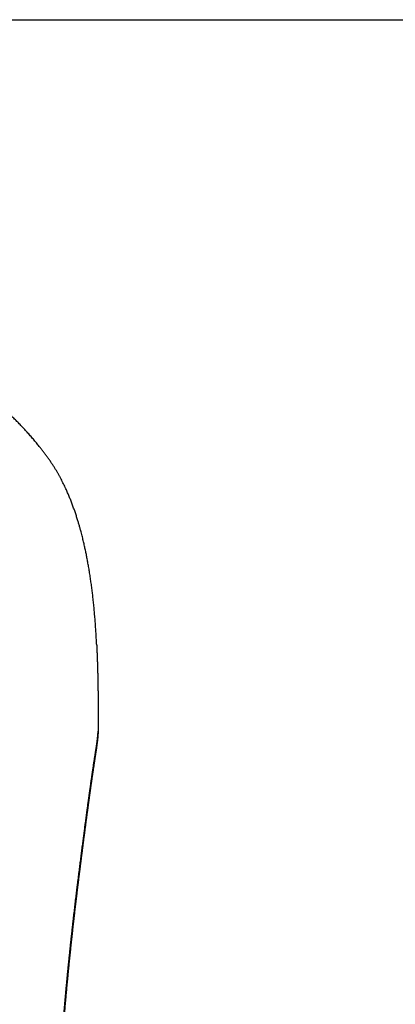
# Model space of a CAD drawing. Header units: millimetres. Extents: x 6161 to 8965, y -9035 to -5431.
# Tile 205 of 256: x 6975.79 to 6979.51, y -6578.54 to -6568.82. Entities that reach past the tile are written whole.
import ezdxf

# ---------------------------------------------------------------- set-up
doc = ezdxf.new("R2010")
doc.units = ezdxf.units.MM
doc.layers.add('Wyposazenie Wew - Urzadzenia Sanitarne', color=6, linetype='Continuous')
doc.layers.add('Ściany', color=7, linetype='Continuous')

# ---------------------------------------------------------------- blocks, each defined once
blk = doc.blocks.new('ORAS_ELECTRA')
blk.add_line((-2.7328, -1.0256), (-2.7328, -1.0252))
for points, knots in [([(-2.7182, -0.1668), (-2.7172, -0.147), (-2.7152, -0.1063), (-2.7117, -0.0469), (-2.7078, 0.0115), (-2.7036, 0.0679), (-2.699, 0.1243), (-2.6939, 0.1806), (-2.6883, 0.2369), (-2.6824, 0.2915), (-2.6762, 0.3443), (-2.6697, 0.3955), (-2.6627, 0.4466), (-2.6553, 0.4977), (-2.6473, 0.5486), (-2.6392, 0.5968), (-2.6311, 0.6423), (-2.6231, 0.6849), (-2.6146, 0.7275), (-2.6057, 0.77), (-2.5963, 0.8124), (-2.5859, 0.8571), (-2.5743, 0.904), (-2.5628, 0.9477), (-2.5523, 0.9857), (-2.5429, 1.0183), (-2.5325, 1.053), (-2.5209, 1.0898), (-2.5081, 1.1286), (-2.4948, 1.1673), (-2.4808, 1.2057), (-2.4663, 1.244), (-2.4512, 1.2817), (-2.4356, 1.3189), (-2.4213, 1.3513), (-2.4083, 1.3796), (-2.3969, 1.4036), (-2.3851, 1.4276), (-2.3729, 1.4516), (-2.3603, 1.4755), (-2.3474, 1.4993), (-2.334, 1.5228), (-2.3203, 1.5462), (-2.3052, 1.571), (-2.2886, 1.5972), (-2.2703, 1.6248), (-2.2513, 1.652), (-2.2319, 1.6788), (-2.2121, 1.7055), (-2.1921, 1.732), (-2.1719, 1.7583), (-2.1487, 1.7879), (-2.1224, 1.8204), (-2.0928, 1.8559), (-2.0627, 1.891), (-2.032, 1.9257), (-2.0008, 1.9598), (-1.9695, 1.993), (-1.9381, 2.0251), (-1.9068, 2.0562), (-1.875, 2.0868), (-1.8449, 2.1148), (-1.8168, 2.1402), (-1.7907, 2.1632), (-1.7642, 2.1858), (-1.7375, 2.2081), (-1.7104, 2.2301), (-1.6829, 2.2517), (-1.6552, 2.2729), (-1.6274, 2.2936), (-1.5994, 2.3137), (-1.5714, 2.3334), (-1.5432, 2.3526), (-1.5146, 2.3715), (-1.4857, 2.39), (-1.4549, 2.4091), (-1.4219, 2.4289), (-1.3868, 2.4491), (-1.3514, 2.4687), (-1.3156, 2.4877), (-1.2794, 2.5062), (-1.2429, 2.524), (-1.206, 2.5412), (-1.1713, 2.5568), (-1.1388, 2.5707), (-1.1085, 2.5832), (-1.078, 2.5953), (-1.0466, 2.6073), (-1.0143, 2.6191), (-0.981, 2.6307), (-0.9476, 2.6418), (-0.914, 2.6524), (-0.8774, 2.6635), (-0.8377, 2.6747), (-0.7949, 2.6861), (-0.752, 2.6968), (-0.7093, 2.7066), (-0.667, 2.7156), (-0.625, 2.7239), (-0.5829, 2.7315), (-0.5406, 2.7385), (-0.4982, 2.7449), (-0.4556, 2.7507), (-0.413, 2.756), (-0.3692, 2.7607), (-0.3242, 2.765), (-0.2781, 2.7687), (-0.2319, 2.7718), (-0.1856, 2.7743), (-0.1393, 2.7762), (-0.0929, 2.7775), (-0.0464, 2.7784), (-0.0155, 2.7785), (0, 2.7785)], [0, 0, 0, 0, 0.013173, 0.026968, 0.039452, 0.051937, 0.064422, 0.076914, 0.089407, 0.101899, 0.113285, 0.124672, 0.136058, 0.147455, 0.158851, 0.170247, 0.179829, 0.189411, 0.198992, 0.208583, 0.218175, 0.227766, 0.23898, 0.250194, 0.257677, 0.26516, 0.272643, 0.281669, 0.290696, 0.299723, 0.308767, 0.317812, 0.326856, 0.335668, 0.34448, 0.350363, 0.356246, 0.362128, 0.368095, 0.374062, 0.380028, 0.386007, 0.391986, 0.397965, 0.405267, 0.412569, 0.419883, 0.427198, 0.434531, 0.441864, 0.4492, 0.456536, 0.466738, 0.476941, 0.487144, 0.497369, 0.507594, 0.517819, 0.527563, 0.537306, 0.54706, 0.556814, 0.564498, 0.572181, 0.57987, 0.587559, 0.595265, 0.602971, 0.610683, 0.618395, 0.625946, 0.633498, 0.64105, 0.648615, 0.656181, 0.663746, 0.672684, 0.681623, 0.690563, 0.699501, 0.708481, 0.717462, 0.726443, 0.735423, 0.742659, 0.749896, 0.757138, 0.764379, 0.772158, 0.779938, 0.787719, 0.795499, 0.803277, 0.813049, 0.822822, 0.832595, 0.842367, 0.851817, 0.861268, 0.870718, 0.880168, 0.889651, 0.899134, 0.908618, 0.918101, 0.928321, 0.938541, 0.948768, 0.958996, 0.969244, 0.979492, 0.989746, 1, 1, 1, 1]), ([(-2.7182, -0.1668), (-2.7182, -0.1669), (-2.7183, -0.1674), (-2.7183, -0.1684), (-2.7184, -0.1699), (-2.7185, -0.1716), (-2.7185, -0.1734), (-2.7186, -0.1751), (-2.7187, -0.1766), (-2.7188, -0.178), (-2.7188, -0.1794), (-2.7189, -0.1809), (-2.719, -0.1822), (-2.719, -0.1835), (-2.7191, -0.1849), (-2.7192, -0.1864), (-2.7192, -0.1881), (-2.7193, -0.1901), (-2.7194, -0.192), (-2.7195, -0.1939), (-2.7196, -0.1957), (-2.7197, -0.1974), (-2.7197, -0.1989), (-2.7198, -0.2003), (-2.7199, -0.2018), (-2.7199, -0.2033), (-2.72, -0.2052), (-2.7201, -0.2073), (-2.7202, -0.2095), (-2.7203, -0.2117), (-2.7204, -0.2137), (-2.7205, -0.2155), (-2.7205, -0.217), (-2.7206, -0.2184), (-2.7206, -0.2196), (-2.7207, -0.221), (-2.7208, -0.2225), (-2.7208, -0.2242), (-2.7209, -0.2262), (-2.721, -0.2284), (-2.7211, -0.2307), (-2.7212, -0.2329), (-2.7213, -0.2347), (-2.7213, -0.2361), (-2.7214, -0.2373), (-2.7214, -0.2384), (-2.7215, -0.2395), (-2.7215, -0.2406), (-2.7216, -0.2418), (-2.7216, -0.243), (-2.7217, -0.2444), (-2.7218, -0.2459), (-2.7218, -0.2476), (-2.7219, -0.2495), (-2.722, -0.2514), (-2.722, -0.2532), (-2.7221, -0.2548), (-2.7222, -0.2561), (-2.7222, -0.2574), (-2.7223, -0.2587), (-2.7223, -0.26), (-2.7224, -0.2616), (-2.7225, -0.2633), (-2.7225, -0.2653), (-2.7226, -0.2674), (-2.7227, -0.2695), (-2.7228, -0.2714), (-2.7228, -0.2731), (-2.7229, -0.2747), (-2.723, -0.2761), (-2.723, -0.2774), (-2.7231, -0.2788), (-2.7231, -0.2804), (-2.7232, -0.2821), (-2.7233, -0.2841), (-2.7233, -0.2863), (-2.7234, -0.2886), (-2.7235, -0.2908), (-2.7236, -0.2929), (-2.7237, -0.2947), (-2.7237, -0.2962), (-2.7238, -0.2976), (-2.7238, -0.299), (-2.7239, -0.3004), (-2.7239, -0.3018), (-2.724, -0.3035), (-2.724, -0.3053), (-2.7241, -0.3072), (-2.7242, -0.3091), (-2.7242, -0.311), (-2.7243, -0.3127), (-2.7244, -0.3142), (-2.7244, -0.3155), (-2.7245, -0.3167), (-2.7245, -0.3179), (-2.7245, -0.3192), (-2.7246, -0.3205), (-2.7246, -0.3219), (-2.7247, -0.3236), (-2.7248, -0.3256), (-2.7248, -0.3277), (-2.7249, -0.3299), (-2.725, -0.3321), (-2.7251, -0.3341), (-2.7251, -0.3359), (-2.7252, -0.3375), (-2.7252, -0.339), (-2.7253, -0.3405), (-2.7253, -0.3422), (-2.7254, -0.3439), (-2.7254, -0.3459), (-2.7255, -0.3481), (-2.7256, -0.3505), (-2.7257, -0.3529), (-2.7257, -0.355), (-2.7258, -0.3567), (-2.7258, -0.358), (-2.7259, -0.3593), (-2.7259, -0.3605), (-2.726, -0.3617), (-2.726, -0.363), (-2.7261, -0.3645), (-2.7261, -0.3662), (-2.7262, -0.3681), (-2.7262, -0.3702), (-2.7263, -0.3723), (-2.7264, -0.3744), (-2.7264, -0.3763), (-2.7265, -0.3782), (-2.7265, -0.3798), (-2.7266, -0.3812), (-2.7266, -0.3825), (-2.7266, -0.3838), (-2.7267, -0.385), (-2.7267, -0.3864), (-2.7268, -0.3878), (-2.7268, -0.3894), (-2.7269, -0.3912), (-2.7269, -0.3932), (-2.727, -0.3954), (-2.7271, -0.3976), (-2.7271, -0.3998), (-2.7272, -0.4018), (-2.7272, -0.4036), (-2.7273, -0.4055), (-2.7273, -0.4075), (-2.7274, -0.4097), (-2.7275, -0.4119), (-2.7275, -0.414), (-2.7276, -0.416), (-2.7276, -0.418), (-2.7277, -0.42), (-2.7277, -0.4217), (-2.7278, -0.4231), (-2.7278, -0.4243), (-2.7278, -0.4254), (-2.7279, -0.4265), (-2.7279, -0.4277), (-2.7279, -0.4289), (-2.728, -0.4302), (-2.728, -0.4316), (-2.728, -0.4331), (-2.7281, -0.435), (-2.7282, -0.437), (-2.7282, -0.4392), (-2.7283, -0.4414), (-2.7283, -0.4435), (-2.7284, -0.4454), (-2.7284, -0.447), (-2.7284, -0.4484), (-2.7285, -0.4495), (-2.7285, -0.4505), (-2.7285, -0.4514), (-2.7285, -0.4524), (-2.7286, -0.4533), (-2.7286, -0.4543), (-2.7286, -0.4554), (-2.7287, -0.4567), (-2.7287, -0.4584), (-2.7287, -0.4605), (-2.7288, -0.4627), (-2.7289, -0.4651), (-2.7289, -0.4672), (-2.729, -0.4692), (-2.729, -0.4711), (-2.729, -0.4728), (-2.7291, -0.4743), (-2.7291, -0.4758), (-2.7291, -0.4772), (-2.7292, -0.4788), (-2.7292, -0.4805), (-2.7293, -0.4824), (-2.7293, -0.4846), (-2.7294, -0.4869), (-2.7294, -0.4893), (-2.7295, -0.4916), (-2.7295, -0.4938), (-2.7296, -0.4959), (-2.7296, -0.4978), (-2.7297, -0.4996), (-2.7297, -0.5012), (-2.7297, -0.5027), (-2.7298, -0.5043), (-2.7298, -0.5061), (-2.7298, -0.508), (-2.7299, -0.5101), (-2.7299, -0.5122), (-2.73, -0.5144), (-2.73, -0.5167), (-2.7301, -0.5189), (-2.7301, -0.5212), (-2.7302, -0.5233), (-2.7302, -0.5253), (-2.7302, -0.5274), (-2.7303, -0.5294), (-2.7303, -0.5314), (-2.7304, -0.5334), (-2.7304, -0.5357), (-2.7304, -0.5381), (-2.7305, -0.5404), (-2.7305, -0.5427), (-2.7306, -0.5449), (-2.7306, -0.547), (-2.7306, -0.549), (-2.7307, -0.5509), (-2.7307, -0.5529), (-2.7308, -0.5549), (-2.7308, -0.557), (-2.7308, -0.5594), (-2.7309, -0.5622), (-2.7309, -0.565), (-2.731, -0.5677), (-2.731, -0.5702), (-2.7311, -0.5724), (-2.7311, -0.5743), (-2.7311, -0.576), (-2.7312, -0.5776), (-2.7312, -0.5792), (-2.7312, -0.5806), (-2.7312, -0.5818), (-2.7312, -0.583), (-2.7313, -0.5843), (-2.7313, -0.5859), (-2.7313, -0.5877), (-2.7313, -0.5896), (-2.7314, -0.5918), (-2.7314, -0.594), (-2.7315, -0.5963), (-2.7315, -0.5984), (-2.7315, -0.6001), (-2.7315, -0.6017), (-2.7316, -0.6031), (-2.7316, -0.6045), (-2.7316, -0.6059), (-2.7316, -0.6073), (-2.7316, -0.6088), (-2.7317, -0.6106), (-2.7317, -0.6128), (-2.7317, -0.6152), (-2.7318, -0.6178), (-2.7318, -0.6203), (-2.7318, -0.6226), (-2.7319, -0.6245), (-2.7319, -0.6261), (-2.7319, -0.6275), (-2.7319, -0.6287), (-2.7319, -0.63), (-2.732, -0.6315), (-2.732, -0.6332), (-2.732, -0.6349), (-2.732, -0.6367), (-2.732, -0.6386), (-2.7321, -0.6407), (-2.7321, -0.643), (-2.7321, -0.6455), (-2.7322, -0.648), (-2.7322, -0.6505), (-2.7322, -0.653), (-2.7323, -0.6554), (-2.7323, -0.6577), (-2.7323, -0.6597), (-2.7323, -0.6617), (-2.7323, -0.6633), (-2.7324, -0.6647), (-2.7324, -0.666), (-2.7324, -0.6674), (-2.7324, -0.6692), (-2.7324, -0.6712), (-2.7325, -0.6735), (-2.7325, -0.6759), (-2.7325, -0.6783), (-2.7325, -0.6806), (-2.7326, -0.6828), (-2.7326, -0.6846), (-2.7326, -0.6862), (-2.7326, -0.6875), (-2.7326, -0.6888), (-2.7326, -0.69), (-2.7326, -0.6914), (-2.7327, -0.693), (-2.7327, -0.6949), (-2.7327, -0.6969), (-2.7327, -0.6992), (-2.7327, -0.7018), (-2.7328, -0.7045), (-2.7328, -0.7074), (-2.7328, -0.7102), (-2.7328, -0.7129), (-2.7328, -0.7153), (-2.7329, -0.7175), (-2.7329, -0.7195), (-2.7329, -0.7213), (-2.7329, -0.723), (-2.7329, -0.7248), (-2.7329, -0.7266), (-2.7329, -0.7286), (-2.733, -0.7309), (-2.733, -0.7335), (-2.733, -0.7364), (-2.733, -0.7393), (-2.733, -0.7422), (-2.7331, -0.745), (-2.7331, -0.7475), (-2.7331, -0.7497), (-2.7331, -0.7517), (-2.7331, -0.7536), (-2.7331, -0.7554), (-2.7331, -0.7571), (-2.7331, -0.7588), (-2.7332, -0.7604), (-2.7332, -0.7621), (-2.7332, -0.7641), (-2.7332, -0.7662), (-2.7332, -0.7687), (-2.7332, -0.7715), (-2.7332, -0.7745), (-2.7332, -0.7773), (-2.7333, -0.7799), (-2.7333, -0.7822), (-2.7333, -0.7844), (-2.7333, -0.7862), (-2.7333, -0.7879), (-2.7333, -0.7895), (-2.7333, -0.7911), (-2.7333, -0.7927), (-2.7333, -0.7944), (-2.7333, -0.7964), (-2.7333, -0.7986), (-2.7333, -0.8013), (-2.7333, -0.8043), (-2.7334, -0.8076), (-2.7334, -0.8108), (-2.7334, -0.8138), (-2.7334, -0.8164), (-2.7334, -0.8187), (-2.7334, -0.8207), (-2.7334, -0.8226), (-2.7334, -0.8244), (-2.7334, -0.8262), (-2.7334, -0.8281), (-2.7334, -0.8302), (-2.7334, -0.8325), (-2.7334, -0.8351), (-2.7334, -0.8379), (-2.7334, -0.8409), (-2.7334, -0.8439), (-2.7334, -0.8468), (-2.7334, -0.8496), (-2.7334, -0.8521), (-2.7334, -0.8546), (-2.7334, -0.8572), (-2.7334, -0.8598), (-2.7334, -0.8625), (-2.7334, -0.8653), (-2.7334, -0.8684), (-2.7334, -0.8717), (-2.7334, -0.8753), (-2.7334, -0.879), (-2.7334, -0.8825), (-2.7334, -0.8858), (-2.7334, -0.8888), (-2.7334, -0.8916), (-2.7334, -0.8942), (-2.7334, -0.8966), (-2.7334, -0.8988), (-2.7334, -0.901), (-2.7334, -0.9031), (-2.7334, -0.9053), (-2.7334, -0.9078), (-2.7334, -0.9106), (-2.7334, -0.9137), (-2.7334, -0.9169), (-2.7333, -0.9203), (-2.7333, -0.9238), (-2.7333, -0.9268), (-2.7333, -0.9295), (-2.7333, -0.9315), (-2.7333, -0.9334), (-2.7333, -0.935), (-2.7333, -0.9368), (-2.7333, -0.9387), (-2.7333, -0.9407), (-2.7333, -0.9428), (-2.7333, -0.945), (-2.7333, -0.9474), (-2.7332, -0.9501), (-2.7332, -0.9539), (-2.7332, -0.9588), (-2.7332, -0.9645), (-2.7331, -0.9697), (-2.7331, -0.9742), (-2.7331, -0.9779), (-2.7331, -0.9814), (-2.7331, -0.9844), (-2.733, -0.9871), (-2.733, -0.9896), (-2.733, -0.9924), (-2.733, -0.9957), (-2.733, -0.9995), (-2.7329, -1.0038), (-2.7329, -1.0082), (-2.7329, -1.0122), (-2.7328, -1.0159), (-2.7328, -1.0193), (-2.7328, -1.0224), (-2.7328, -1.0243), (-2.7328, -1.0252)], [0, 0, 0, 0, 0.000152, 0.001738, 0.003576, 0.005666, 0.007918, 0.00995, 0.011718, 0.013224, 0.015073, 0.016792, 0.018381, 0.019883, 0.021398, 0.023208, 0.025315, 0.027713, 0.030083, 0.032236, 0.034497, 0.036532, 0.038367, 0.040001, 0.041569, 0.043442, 0.045661, 0.048226, 0.05092, 0.053547, 0.056073, 0.058129, 0.059941, 0.061508, 0.062923, 0.064514, 0.066308, 0.068307, 0.070736, 0.073389, 0.076249, 0.078895, 0.081142, 0.082711, 0.084022, 0.085305, 0.086622, 0.087973, 0.089358, 0.090788, 0.092416, 0.094242, 0.096266, 0.098439, 0.100952, 0.103103, 0.104892, 0.106433, 0.107972, 0.109489, 0.111017, 0.112811, 0.115009, 0.117311, 0.119904, 0.122388, 0.124644, 0.126679, 0.128538, 0.130228, 0.13175, 0.133343, 0.135164, 0.137275, 0.139677, 0.1423, 0.144999, 0.147776, 0.150272, 0.152407, 0.154212, 0.155774, 0.157369, 0.159006, 0.160692, 0.162616, 0.164861, 0.167089, 0.169508, 0.171747, 0.17374, 0.175484, 0.176999, 0.178446, 0.179868, 0.181329, 0.182788, 0.184495, 0.186511, 0.188837, 0.191423, 0.194109, 0.196725, 0.199178, 0.201343, 0.20322, 0.204818, 0.206658, 0.20859, 0.210615, 0.212878, 0.215501, 0.218487, 0.221519, 0.224132, 0.225888, 0.227404, 0.228872, 0.230338, 0.231826, 0.233338, 0.235075, 0.23708, 0.239351, 0.241808, 0.244292, 0.246771, 0.249173, 0.25136, 0.253272, 0.25491, 0.256375, 0.257859, 0.259367, 0.2609, 0.262551, 0.264461, 0.266631, 0.269061, 0.271515, 0.274401, 0.276915, 0.279135, 0.281384, 0.283507, 0.285739, 0.288394, 0.291471, 0.293613, 0.295927, 0.298407, 0.300749, 0.302771, 0.304473, 0.305854, 0.306991, 0.308408, 0.309834, 0.311271, 0.312717, 0.314335, 0.316156, 0.318315, 0.320809, 0.323423, 0.325999, 0.328474, 0.330699, 0.332623, 0.334245, 0.335452, 0.336602, 0.337749, 0.338892, 0.340032, 0.341168, 0.342344, 0.343812, 0.345852, 0.34831, 0.351141, 0.353866, 0.35647, 0.358824, 0.360953, 0.362985, 0.36476, 0.36644, 0.368164, 0.369931, 0.371892, 0.374145, 0.37672, 0.379603, 0.382414, 0.384977, 0.387677, 0.390132, 0.392429, 0.394572, 0.396302, 0.398103, 0.399976, 0.401971, 0.404214, 0.406663, 0.409347, 0.411955, 0.414337, 0.417242, 0.419852, 0.422308, 0.424631, 0.427032, 0.429568, 0.431702, 0.434105, 0.436783, 0.439698, 0.442463, 0.444979, 0.447674, 0.450156, 0.452488, 0.454694, 0.456947, 0.459238, 0.461684, 0.464524, 0.467778, 0.471245, 0.474425, 0.477309, 0.479887, 0.482153, 0.484091, 0.485962, 0.487835, 0.489709, 0.490801, 0.492111, 0.493684, 0.495522, 0.497624, 0.499948, 0.502219, 0.505177, 0.507911, 0.510295, 0.512314, 0.514088, 0.515695, 0.517301, 0.518908, 0.520514, 0.522268, 0.52435, 0.526855, 0.529767, 0.532845, 0.536016, 0.53857, 0.540789, 0.542671, 0.544217, 0.545506, 0.54678, 0.548781, 0.550785, 0.552842, 0.554821, 0.55703, 0.559468, 0.562132, 0.565022, 0.568099, 0.57101, 0.573675, 0.576681, 0.579354, 0.581706, 0.583881, 0.586064, 0.587479, 0.588898, 0.590496, 0.592482, 0.594855, 0.597562, 0.600409, 0.603231, 0.606004, 0.608531, 0.610685, 0.612468, 0.613931, 0.615355, 0.616779, 0.618203, 0.620197, 0.622313, 0.624701, 0.627364, 0.630321, 0.633519, 0.63696, 0.640262, 0.64334, 0.646223, 0.648774, 0.650988, 0.653006, 0.655025, 0.657009, 0.659013, 0.66131, 0.663994, 0.667097, 0.670392, 0.673855, 0.677326, 0.680484, 0.683321, 0.685883, 0.688201, 0.690295, 0.692341, 0.694388, 0.696436, 0.698119, 0.700073, 0.702308, 0.704817, 0.707451, 0.710901, 0.714438, 0.717759, 0.72074, 0.723401, 0.725836, 0.728058, 0.72988, 0.731699, 0.733519, 0.73534, 0.73725, 0.739483, 0.742053, 0.74491, 0.748646, 0.752514, 0.75627, 0.759686, 0.762766, 0.765285, 0.767546, 0.76965, 0.771754, 0.773859, 0.775944, 0.778284, 0.780953, 0.783932, 0.787179, 0.790621, 0.794136, 0.797494, 0.800688, 0.803605, 0.80617, 0.80928, 0.812308, 0.815316, 0.818495, 0.822006, 0.825794, 0.829925, 0.834183, 0.83844, 0.842028, 0.845441, 0.848651, 0.85162, 0.854326, 0.856865, 0.859258, 0.861652, 0.864136, 0.866968, 0.870163, 0.873647, 0.877387, 0.881303, 0.885215, 0.889085, 0.891812, 0.89417, 0.896169, 0.898033, 0.899843, 0.902176, 0.904456, 0.906824, 0.909292, 0.911918, 0.914947, 0.91839, 0.924927, 0.931475, 0.938007, 0.942595, 0.946774, 0.950576, 0.954148, 0.956956, 0.95978, 0.96287, 0.966308, 0.970981, 0.975853, 0.980762, 0.98567, 0.989526, 0.993381, 0.996961, 1, 1, 1, 1]), ([(-2.3674, -4.175), (-2.3684, -4.1615), (-2.3703, -4.1346), (-2.3734, -4.0945), (-2.3764, -4.0546), (-2.3795, -4.0149), (-2.3826, -3.9755), (-2.3857, -3.9364), (-2.3889, -3.8974), (-2.3921, -3.8588), (-2.3953, -3.8204), (-2.3985, -3.7822), (-2.4018, -3.7443), (-2.4051, -3.7067), (-2.4084, -3.6694), (-2.4118, -3.6324), (-2.4152, -3.5952), (-2.4186, -3.5579), (-2.4221, -3.5205), (-2.4257, -3.4835), (-2.4292, -3.4467), (-2.4328, -3.4095), (-2.4365, -3.3718), (-2.4404, -3.3337), (-2.4442, -3.2959), (-2.448, -3.2586), (-2.4519, -3.2216), (-2.4557, -3.185), (-2.4596, -3.1488), (-2.4634, -3.1129), (-2.4672, -3.0775), (-2.4711, -3.0423), (-2.4749, -3.0074), (-2.4788, -2.9727), (-2.4827, -2.9385), (-2.4865, -2.9047), (-2.4903, -2.8713), (-2.4941, -2.8384), (-2.4979, -2.8059), (-2.5017, -2.7739), (-2.5054, -2.7422), (-2.5091, -2.7109), (-2.5129, -2.6799), (-2.5166, -2.6492), (-2.5202, -2.619), (-2.5239, -2.5891), (-2.5276, -2.5583), (-2.5315, -2.5267), (-2.5356, -2.4942), (-2.5396, -2.4623), (-2.5435, -2.4309), (-2.5474, -2.4001), (-2.5512, -2.3698), (-2.555, -2.3401), (-2.5587, -2.3108), (-2.5624, -2.282), (-2.5661, -2.2536), (-2.5696, -2.2257), (-2.5732, -2.1981), (-2.5768, -2.1708), (-2.5803, -2.1438), (-2.5837, -2.1172), (-2.5871, -2.0912), (-2.5905, -2.0657), (-2.5938, -2.0407), (-2.597, -2.0162), (-2.6002, -1.9921), (-2.6033, -1.9685), (-2.6067, -1.9434), (-2.6102, -1.9168), (-2.6139, -1.889), (-2.6175, -1.8619), (-2.6209, -1.8365), (-2.6241, -1.8127), (-2.6271, -1.7904), (-2.6301, -1.7687), (-2.633, -1.7473), (-2.6358, -1.7265), (-2.6389, -1.7044), (-2.6421, -1.6812), (-2.6454, -1.657), (-2.6487, -1.6334), (-2.6518, -1.6106), (-2.6549, -1.5884), (-2.658, -1.5668), (-2.6609, -1.5458), (-2.6638, -1.5254), (-2.6667, -1.5056), (-2.6693, -1.4873), (-2.6718, -1.4702), (-2.6741, -1.4544), (-2.6764, -1.439), (-2.6786, -1.424), (-2.6808, -1.4094), (-2.6829, -1.3951), (-2.685, -1.3813), (-2.687, -1.3678), (-2.6893, -1.3524), (-2.6919, -1.3355), (-2.6947, -1.3171), (-2.6974, -1.2995), (-2.7, -1.2826), (-2.7025, -1.2663), (-2.705, -1.2507), (-2.7073, -1.2358), (-2.7095, -1.2214), (-2.7116, -1.2076), (-2.7136, -1.1944), (-2.7155, -1.1818), (-2.7174, -1.1696), (-2.7191, -1.158), (-2.7207, -1.1467), (-2.7223, -1.1358), (-2.7237, -1.1252), (-2.7251, -1.1151), (-2.7263, -1.1055), (-2.7274, -1.0962), (-2.7285, -1.0873), (-2.7294, -1.0788), (-2.7302, -1.0705), (-2.731, -1.0623), (-2.7316, -1.0542), (-2.7322, -1.0452), (-2.7326, -1.0356), (-2.7327, -1.0289), (-2.7328, -1.0256)], [0, 0, 0, 0, 0.005042, 0.010085, 0.015128, 0.020171, 0.025213, 0.030256, 0.035299, 0.040342, 0.045385, 0.050427, 0.055469, 0.060512, 0.065555, 0.070598, 0.075641, 0.080861, 0.086082, 0.091303, 0.096524, 0.101745, 0.107324, 0.112903, 0.118483, 0.124063, 0.129642, 0.135243, 0.140845, 0.146447, 0.152049, 0.15765, 0.163343, 0.169037, 0.174731, 0.180424, 0.186117, 0.19181, 0.197503, 0.203197, 0.20889, 0.214583, 0.220354, 0.226126, 0.231897, 0.237669, 0.24344, 0.250034, 0.256627, 0.263221, 0.269814, 0.276407, 0.283, 0.289593, 0.296186, 0.302832, 0.309478, 0.316124, 0.322769, 0.32959, 0.336411, 0.343232, 0.350054, 0.356874, 0.363694, 0.370515, 0.377336, 0.384156, 0.390977, 0.399572, 0.408167, 0.416763, 0.425358, 0.432951, 0.440545, 0.448138, 0.455736, 0.463333, 0.470931, 0.480459, 0.489988, 0.499517, 0.509046, 0.518575, 0.528119, 0.537663, 0.547208, 0.556752, 0.566296, 0.57459, 0.582884, 0.591178, 0.599474, 0.60777, 0.616066, 0.624348, 0.63263, 0.640912, 0.653338, 0.665764, 0.678196, 0.690629, 0.703064, 0.715499, 0.727922, 0.740344, 0.752769, 0.765193, 0.777621, 0.79005, 0.802479, 0.814908, 0.827734, 0.84056, 0.853387, 0.866213, 0.879042, 0.891871, 0.904701, 0.917531, 0.931434, 0.945337, 0.95924, 0.980096, 1, 1, 1, 1]), ([(-2.7328, -1.0258), (-2.7328, -1.0261), (-2.7328, -1.0297), (-2.7326, -1.0368), (-2.7322, -1.0473), (-2.7317, -1.0582), (-2.731, -1.0693), (-2.7302, -1.0799), (-2.7293, -1.0899), (-2.7284, -1.0992), (-2.7274, -1.1084), (-2.7264, -1.1174), (-2.7254, -1.1265), (-2.7243, -1.1354), (-2.7231, -1.1445), (-2.722, -1.1532), (-2.7208, -1.1619), (-2.7197, -1.1704), (-2.7185, -1.1788), (-2.7173, -1.1872), (-2.7161, -1.1955), (-2.7149, -1.2038), (-2.7137, -1.2122), (-2.7124, -1.2205), (-2.7112, -1.2289), (-2.7099, -1.2372), (-2.7087, -1.2456), (-2.7074, -1.2541), (-2.7061, -1.2626), (-2.7048, -1.2711), (-2.7035, -1.2797), (-2.7022, -1.2883), (-2.7009, -1.297), (-2.6995, -1.3058), (-2.6982, -1.3147), (-2.6968, -1.3236), (-2.6955, -1.3327), (-2.6941, -1.3418), (-2.6927, -1.351), (-2.6913, -1.3602), (-2.6899, -1.3695), (-2.6885, -1.3789), (-2.687, -1.3884), (-2.6856, -1.3979), (-2.6842, -1.4075), (-2.6827, -1.4173), (-2.6813, -1.4271), (-2.6798, -1.4369), (-2.6783, -1.4469), (-2.6768, -1.457), (-2.6754, -1.4672), (-2.6739, -1.4774), (-2.6723, -1.4878), (-2.6708, -1.4983), (-2.6693, -1.5088), (-2.6678, -1.5193), (-2.6663, -1.5299), (-2.6648, -1.5405), (-2.6632, -1.5513), (-2.6617, -1.5621), (-2.6601, -1.5731), (-2.6586, -1.5841), (-2.657, -1.5952), (-2.6555, -1.6064), (-2.6539, -1.6177), (-2.6523, -1.6291), (-2.6507, -1.6406), (-2.6491, -1.6522), (-2.6475, -1.6639), (-2.6458, -1.6756), (-2.6442, -1.6875), (-2.6425, -1.6995), (-2.6409, -1.7116), (-2.6392, -1.7238), (-2.6375, -1.7361), (-2.6359, -1.7484), (-2.6342, -1.7608), (-2.6325, -1.7734), (-2.6308, -1.7859), (-2.6291, -1.7986), (-2.6273, -1.8114), (-2.6256, -1.8243), (-2.6239, -1.8372), (-2.6221, -1.8503), (-2.6203, -1.8634), (-2.6186, -1.8765), (-2.6168, -1.8898), (-2.615, -1.9031), (-2.6132, -1.9165), (-2.6115, -1.93), (-2.6097, -1.9436), (-2.6078, -1.9572), (-2.606, -1.971), (-2.6042, -1.9848), (-2.6024, -1.9987), (-2.6005, -2.0127), (-2.5987, -2.0267), (-2.5968, -2.0408), (-2.5949, -2.055), (-2.593, -2.0695), (-2.5911, -2.084), (-2.5892, -2.0986), (-2.5873, -2.1133), (-2.5854, -2.128), (-2.5835, -2.1427), (-2.5815, -2.1576), (-2.5796, -2.1725), (-2.5777, -2.1875), (-2.5757, -2.2025), (-2.5738, -2.2176), (-2.5718, -2.2328), (-2.5698, -2.2481), (-2.5679, -2.2635), (-2.5659, -2.2789), (-2.5639, -2.2944), (-2.5619, -2.31), (-2.5599, -2.3256), (-2.5579, -2.3414), (-2.5559, -2.3572), (-2.5539, -2.3731), (-2.5519, -2.3891), (-2.5498, -2.4052), (-2.5478, -2.4214), (-2.5458, -2.4377), (-2.5437, -2.4541), (-2.5416, -2.4706), (-2.5396, -2.487), (-2.5375, -2.5036), (-2.5355, -2.5202), (-2.5334, -2.5369), (-2.5313, -2.5537), (-2.5293, -2.5705), (-2.5272, -2.5874), (-2.5251, -2.6044), (-2.5231, -2.6214), (-2.521, -2.6386), (-2.5189, -2.6558), (-2.5168, -2.6731), (-2.5147, -2.6905), (-2.5127, -2.7079), (-2.5106, -2.7254), (-2.5085, -2.743), (-2.5064, -2.7607), (-2.5043, -2.7784), (-2.5022, -2.7963), (-2.5001, -2.8142), (-2.498, -2.8322), (-2.4959, -2.8502), (-2.4938, -2.8684), (-2.4917, -2.8866), (-2.4896, -2.9049), (-2.4876, -2.9233), (-2.4855, -2.9417), (-2.4834, -2.9603), (-2.4813, -2.9789), (-2.4792, -2.9976), (-2.4771, -3.0164), (-2.475, -3.0352), (-2.4729, -3.0542), (-2.4709, -3.0733), (-2.4688, -3.0924), (-2.4667, -3.1116), (-2.4646, -3.1309), (-2.4625, -3.1502), (-2.4605, -3.1697), (-2.4584, -3.1892), (-2.4564, -3.2088), (-2.4543, -3.2285), (-2.4522, -3.2482), (-2.4502, -3.2681), (-2.4482, -3.288), (-2.4461, -3.308), (-2.4441, -3.3281), (-2.442, -3.3483), (-2.44, -3.3686), (-2.438, -3.3889), (-2.436, -3.4094), (-2.434, -3.4299), (-2.432, -3.4505), (-2.43, -3.4713), (-2.428, -3.4921), (-2.426, -3.513), (-2.424, -3.534), (-2.422, -3.555), (-2.4201, -3.5762), (-2.4181, -3.5975), (-2.4161, -3.6189), (-2.4142, -3.6403), (-2.4122, -3.6619), (-2.4103, -3.6835), (-2.4084, -3.7052), (-2.4065, -3.727), (-2.4045, -3.7489), (-2.4026, -3.771), (-2.4007, -3.7931), (-2.3988, -3.8154), (-2.3969, -3.8377), (-2.3951, -3.8601), (-2.3932, -3.8826), (-2.3914, -3.9051), (-2.3895, -3.9277), (-2.3877, -3.9505), (-2.3858, -3.9734), (-2.384, -3.9965), (-2.3822, -4.0197), (-2.3804, -4.043), (-2.3786, -4.0664), (-2.3768, -4.0893), (-2.3752, -4.1111), (-2.3736, -4.1326), (-2.3721, -4.1524), (-2.3707, -4.171), (-2.3699, -4.1828), (-2.3694, -4.1888), (-2.3694, -4.1893)], [0, 0, 0, 0, 0.000897, 0.014392, 0.028259, 0.042658, 0.057335, 0.071796, 0.084135, 0.095797, 0.106851, 0.118564, 0.128903, 0.139852, 0.150279, 0.16025, 0.169835, 0.179089, 0.188056, 0.196771, 0.205262, 0.213555, 0.22166, 0.22964, 0.237452, 0.24511, 0.252628, 0.260016, 0.267284, 0.274441, 0.281494, 0.28845, 0.295315, 0.302095, 0.308794, 0.315416, 0.32203, 0.328524, 0.334936, 0.341269, 0.347528, 0.353717, 0.35984, 0.365899, 0.371898, 0.377839, 0.383725, 0.389558, 0.39534, 0.401075, 0.406762, 0.412405, 0.418004, 0.423618, 0.429062, 0.434454, 0.439796, 0.445092, 0.450342, 0.455549, 0.460714, 0.465839, 0.470925, 0.475973, 0.480986, 0.485964, 0.490908, 0.49582, 0.500701, 0.505551, 0.510372, 0.515165, 0.519931, 0.524654, 0.529349, 0.534008, 0.538633, 0.543224, 0.547784, 0.552312, 0.556812, 0.561283, 0.565726, 0.570144, 0.574534, 0.578879, 0.58319, 0.587475, 0.591733, 0.595965, 0.60017, 0.60435, 0.608503, 0.612631, 0.616733, 0.620811, 0.624863, 0.628816, 0.632873, 0.6369, 0.640897, 0.644865, 0.648806, 0.652719, 0.656607, 0.660469, 0.664307, 0.668122, 0.671913, 0.675683, 0.679431, 0.683158, 0.686865, 0.690552, 0.694221, 0.697871, 0.701504, 0.70512, 0.708719, 0.712302, 0.715869, 0.719422, 0.72296, 0.726484, 0.730023, 0.733512, 0.736982, 0.740435, 0.743872, 0.747294, 0.7507, 0.754091, 0.75746, 0.760819, 0.764168, 0.767504, 0.770826, 0.774132, 0.777422, 0.780694, 0.783961, 0.787221, 0.790468, 0.793703, 0.796926, 0.800138, 0.803338, 0.806527, 0.809706, 0.812875, 0.816033, 0.819181, 0.82232, 0.82545, 0.828571, 0.831684, 0.83479, 0.837892, 0.840985, 0.84407, 0.847147, 0.850216, 0.853277, 0.856332, 0.859379, 0.862419, 0.865453, 0.868481, 0.871504, 0.87452, 0.877531, 0.880538, 0.883539, 0.886536, 0.889529, 0.892518, 0.895503, 0.898484, 0.901463, 0.904439, 0.907412, 0.910382, 0.913351, 0.916318, 0.919283, 0.922247, 0.92521, 0.928172, 0.931133, 0.934095, 0.937043, 0.939995, 0.942952, 0.945913, 0.948876, 0.95184, 0.954801, 0.957758, 0.960716, 0.963662, 0.966616, 0.969577, 0.972545, 0.975521, 0.978504, 0.981496, 0.984497, 0.98746, 0.990212, 0.992827, 0.995596, 0.997715, 0.99984, 1, 1, 1, 1])]:
    blk.add_open_spline(points, degree=3, knots=knots)
blk = doc.blocks.new('Modul_MOP')
blk.add_blockref('ORAS_ELECTRA', (0, -6))

msp = doc.modelspace()

# ---------------------------------------------------------------- linework, layer by layer
at = {"layer": 'Wyposazenie Wew - Urzadzenia Sanitarne'}
msp.add_lwpolyline([(7013.833, -6623.8166), (6518.833, -6623.8166), (6518.833, -6568.8166), (7013.833, -6568.8166)], close=True, dxfattribs=at)
at = {"layer": 'Ściany'}
msp.add_lwpolyline([(6518.833, -6678.8166), (6518.833, -6568.8166), (7013.833, -6568.8166), (7013.833, -6788.8166)], dxfattribs=at)

# ---------------------------------------------------------------- block references
at = {"layer": 'Wyposazenie Wew - Urzadzenia Sanitarne', "xscale": -1}
msp.add_blockref('Modul_MOP', (6973.833, -6568.8166), dxfattribs=at)

doc.saveas('drawing.dxf')
